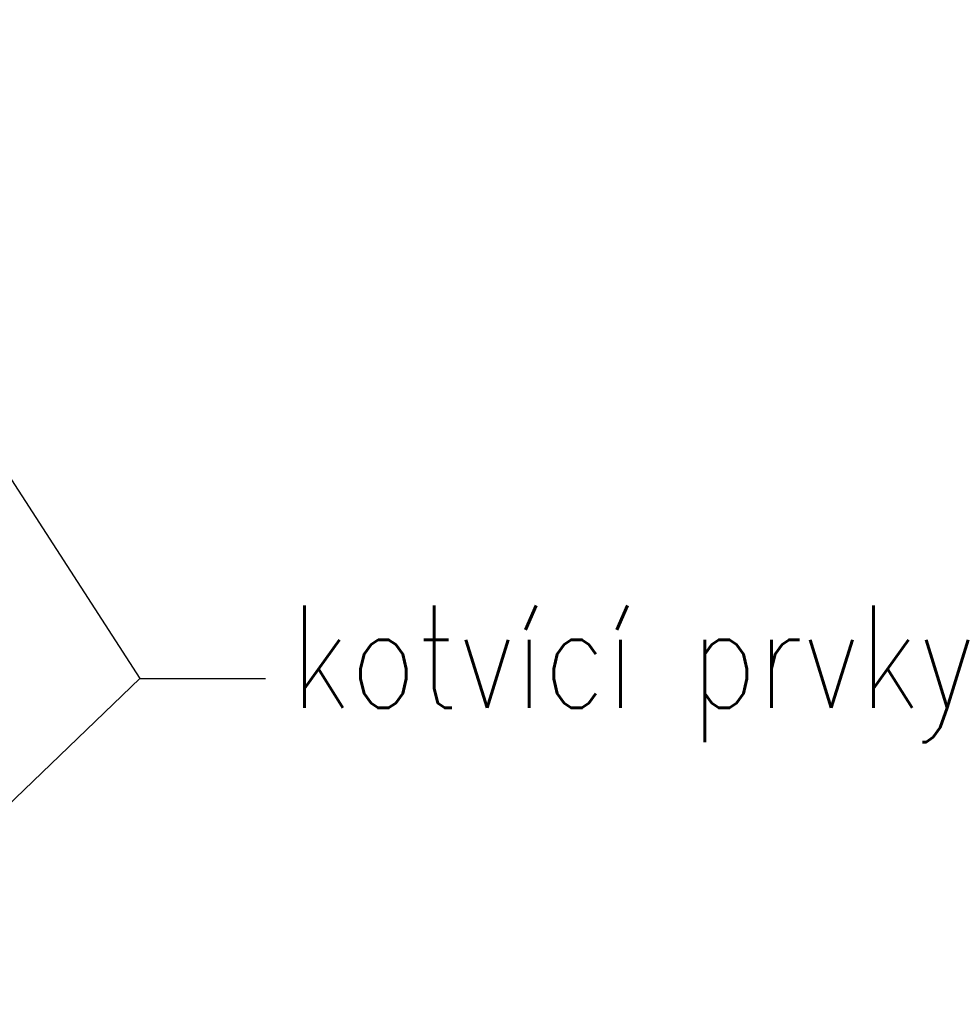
# Model space of a CAD drawing. Header units: millimetres. Extents: x -637441 to -130928, y -380379 to -53767.
# Tile 169 of 193: x -365643 to -364504, y -149404 to -148203. Entities that reach past the tile are written whole.
import ezdxf

# ---------------------------------------------------------------- set-up
doc = ezdxf.new("R2010")
doc.units = ezdxf.units.MM
doc.header["$LTSCALE"] = 10
doc.layers.add('CKTEXTY_MALE', color=7, linetype='Continuous', lineweight=25)
doc.styles.get("Standard").update_dxf_attribs({"font": 'simplex.shx', "width": 0.8})
doc.dimstyles.new('normální', dxfattribs={"dimscale": 50, "dimtxt": 2.5, "dimasz": 2.5, "dimexe": 1.768, "dimexo": 5, "dimtad": 1, "dimrnd": 1, "dimtxsty": 'Standard', "dimblk1": 'OBLIQUE', "dimblk2": 'OBLIQUE', "dimsah": 1, "dimcen": 2.5, "dimdle": 1.8, "dimadec": 0, "dimazin": 0, "dimtfac": 1, "dimtix": 1, "dimtmove": 2, "dimatfit": 3, "dimfxl": 1, "dimarcsym": 0})

# ---------------------------------------------------------------- blocks, each defined once
blk = doc.blocks.new('_OBLIQUE')
at = {"color": 0, "linetype": 'ByBlock'}
blk.add_line((-0.5, -0.5), (0.5, 0.5), dxfattribs=at)

msp = doc.modelspace()

# ---------------------------------------------------------------- texts
at = {"layer": 'CKTEXTY_MALE', "color": 7, "width": 0.8}
msp.add_text('kotvící prvky', height=125, dxfattribs=at).set_placement((-365312.805, -149042.669))

# ---------------------------------------------------------------- leaders
at = {"layer": 'CKTEXTY_MALE'}
for points in [[(-366017.014, -148202.786), (-365496.218, -149006.513), (-365342.908, -149006.513)], [(-365909.363, -149404.255), (-365496.218, -149006.513)]]:
    msp.add_leader(points, dimstyle='normální', override={"dimgap": 0.625, "dimtad": 0}, dxfattribs=at)

doc.saveas('drawing.dxf')
